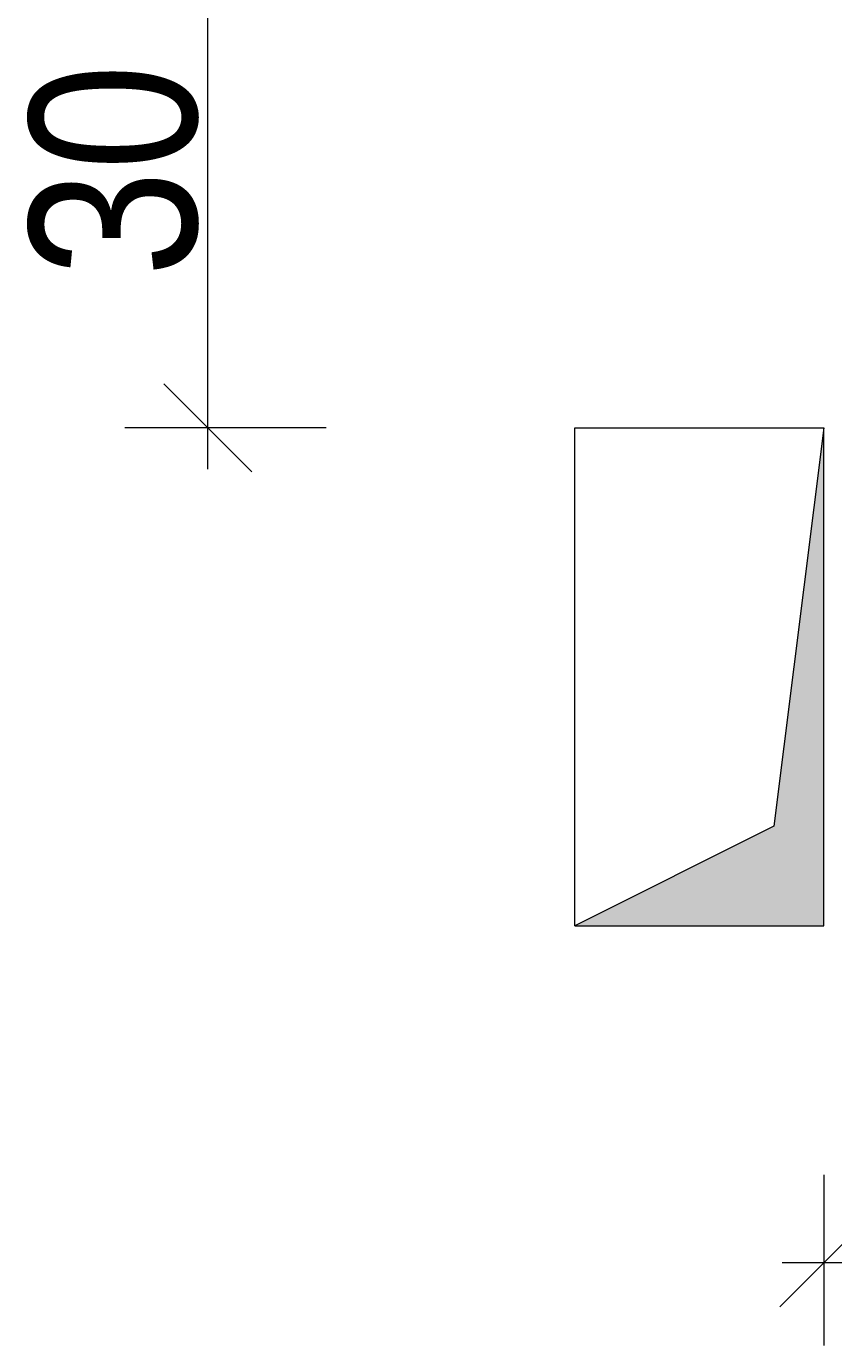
# Model space of a CAD drawing. Extents: x -720 to 300, y 62 to 1162.
# Tile 87 of 256: x -541 to -531, y 979 to 995. Entities that reach past the tile are written whole.
import ezdxf

# ---------------------------------------------------------------- set-up
doc = ezdxf.new("R2010")
doc.units = 0
doc.layers.get('0').update_dxf_attribs({"lineweight": 13})
doc.layers.add('30 -35 Decken- 11 Durchbruch', color=5, linetype='Continuous', lineweight=15, true_color=0x0000ff)
doc.layers.add('70 -76 Bemaßung- 2 Allgemein', color=9, linetype='Continuous', lineweight=5, true_color=0x808080)
doc.styles.get("Standard").update_dxf_attribs({"font": 'ARIALN.TTF'})

# ---------------------------------------------------------------- blocks, each defined once
blk = doc.blocks.new('Referenz-A06G93UD8I')
at = {"layer": '30 -35 Decken- 11 Durchbruch', "color": 0, "linetype": 'Continuous', "lineweight": -2, "ltscale": 0.13}
for p, q in [((-534.355, 983.912), (-534.355, 989.912)), ((-534.355, 989.912), (-531.355, 989.912)), ((-531.355, 989.912), (-531.955, 985.112)), ((-531.355, 983.912), (-531.355, 989.912)), ((-531.955, 985.112), (-534.355, 983.912)), ((-534.355, 983.912), (-531.355, 983.912))]:
    blk.add_line(p, q, dxfattribs=at)
at = {"layer": '30 -35 Decken- 11 Durchbruch', "color": 0, "lineweight": -2}
for points in [[(-531.355, 983.912), (-531.955, 985.112), (-531.355, 989.912)], [(-531.955, 983.912), (-534.355, 983.912), (-531.955, 985.112)], [(-531.955, 983.912), (-531.955, 985.112), (-531.355, 983.912)]]:
    blk.add_solid(points, dxfattribs=at)
at = {"layer": '70 -76 Bemaßung- 2 Allgemein', "color": 0, "linetype": 'Continuous', "lineweight": -2, "ltscale": 0.13}
for p, q in [((-538.777, 990.973), (-538.777, 994.852)), ((-538.777, 989.412), (-538.777, 990.973)), ((-538.247, 989.382), (-539.308, 990.443)), ((-537.353, 989.912), (-539.777, 989.912)), ((-531.355, 980.912), (-531.355, 978.853)), ((-531.886, 979.322), (-530.824, 980.384)), ((-531.855, 979.853), (-530.295, 979.853))]:
    blk.add_line(p, q, dxfattribs=at)
at = {"layer": '30 -35 Decken- 11 Durchbruch', "color": 0, "linetype": 'ByBlock', "lineweight": -2, "ltscale": 0.13, "insert": (-534.354, 983.916), "char_height": 0.0036, "attachment_point": 1}
for s in ['{\\fArial Narrow;prm7_value}', '{\\fArial Narrow;prm6_type}', '{\\fArial Narrow;prm7_type}', '{\\fArial Narrow;prm7_name}', '{\\fArial Narrow;prm6_value}', '{\\fArial Narrow;prm0_type}', '{\\fArial Narrow;prm1_type}', '{\\fArial Narrow;prm0_value}', '{\\fArial Narrow;prm2_type}', '{\\fArial Narrow;prm3_type}', '{\\fArial Narrow;prm4_name}', '{\\fArial Narrow;prm4_value}', '{\\fArial Narrow;prm5_type}', '{\\fArial Narrow;IFC_UUID}', '{\\fArial Narrow;instanceID}', '{\\fArial Narrow;prm0_name}', '{\\fArial Narrow;prm1_name}', '{\\fArial Narrow;prm1_value}', '{\\fArial Narrow;prm2_name}', '{\\fArial Narrow;prm2_value}', '{\\fArial Narrow;prm3_name}', '{\\fArial Narrow;prm3_value}', '{\\fArial Narrow;prm4_type}', '{\\fArial Narrow;prm5_name}', '{\\fArial Narrow;prm5_value}', '{\\fArial Narrow;prm6_name}']:
    blk.add_mtext(s, dxfattribs=at)
at = {"layer": '70 -76 Bemaßung- 2 Allgemein', "color": 0, "linetype": 'Continuous', "lineweight": -2, "ltscale": 0.13, "insert": (-540.928, 991.73), "char_height": 2.01377, "attachment_point": 1, "rotation": 90}
blk.add_mtext('{\\fArial Narrow;30}', dxfattribs=at)

msp = doc.modelspace()

# ---------------------------------------------------------------- block references
at = {"color": 8, "lineweight": 13, "ltscale": 0.13, "true_color": 0x808080}
msp.add_blockref('Referenz-A06G93UD8I', (0, 0), dxfattribs=at)

doc.saveas('drawing.dxf')
